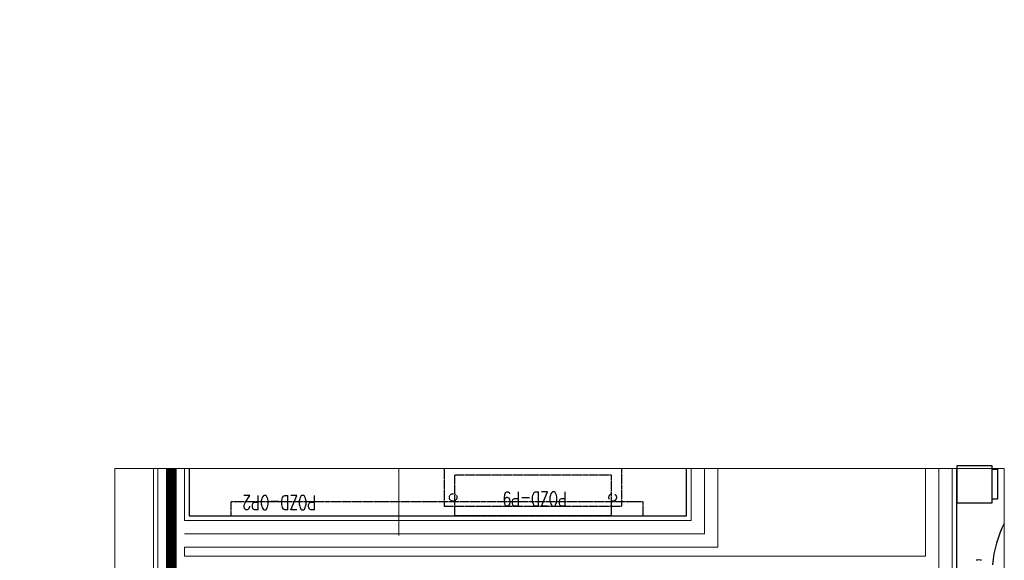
# Model space of a CAD drawing. Header units: millimetres. Extents: x -6792 to 22441, y -13430 to 4653.
# Tile 113 of 256: x -3938 to -3661, y -7933 to -7781. Entities that reach past the tile are written whole.
import ezdxf
from ezdxf import colors
from ezdxf.entities.mleader import LeaderData, LeaderLine
from ezdxf.math import Vec2, Vec3

# ---------------------------------------------------------------- set-up
doc = ezdxf.new("R2010")
doc.units = ezdxf.units.MM
for name, pattern in [('( Dashed )', [0.75, 0.5, -0.25]), ('DASHED', [19.05, 12.7, -6.35]), ('DASHED2', [0.375, 0.25, -0.125]), ('Kropki i Kreski', [6.702778, 3.527778, -1.763889, 0, -1.411111])]:
    doc.linetypes.add(name, pattern=pattern)
doc.layers.add('!!!_P_POŻ_OPISY ŚCIAN', color=7, linetype='Continuous', true_color=0xf50000)
doc.layers.add('_A_OCIEPLENIE_WNĘTRZA', color=7, linetype='BATTING', lineweight=0, true_color=0x595959)
doc.layers.add('TS_INNE_OBIEKTY', color=7, linetype='Continuous', lineweight=25, true_color=0xe60000)
for name, color, linetype, lineweight in [('_A_OPIS', 253, 'Continuous', 9), ('_A_ŚCIANY WEWNĘTRZNE', 7, 'Continuous', 13), ('drzwi', 30, 'Continuous', 20)]:
    doc.layers.add(name, color=color, linetype=linetype, lineweight=lineweight)
doc.layers.add('Wyposazenie Wew - Urzadzenia Sanitarne', color=6, linetype='Continuous')
doc.styles.add('JACEK_07', font='SIMPLEX.SHX', dxfattribs={"width": 0.7})
doc.styles.get("Standard").update_dxf_attribs({"font": 'arial.ttf'})
doc.linetypes.add('BATTING', pattern='A,0.0001,-0.1,[134,ltypeshp.shx,S=0.1,R=0,X=-0.1,Y=0],-0.2,[134,ltypeshp.shx,S=0.1,R=180,X=0.1,Y=0],-0.1', length=0.4001)

# ---------------------------------------------------------------- blocks, each defined once
blk = doc.blocks.new('_Dot')
at = {"color": 0, "linetype": 'ByBlock', "lineweight": -2}
blk.add_line((-0.5, 0), (-1, 0), dxfattribs=at)
at = {"color": 0, "linetype": 'ByBlock', "const_width": 0.5}
blk.add_lwpolyline([(-0.25, 0, 1), (0.25, 0, 1)], format="xyb", close=True, dxfattribs=at)
blk = doc.blocks.new('MERIDA TOP-TOP')
blk.add_lwpolyline([(-5.2, 0), (-5.2, -10), (5.2, -10), (5.2, 0), (-5.2, 0)])
blk.add_lwpolyline([(-4.2, -10), (4.2, -10), (4.2, -11.5), (-4.2, -11.5)], close=True)

msp = doc.modelspace()

# ---------------------------------------------------------------- linework, layer by layer
at = {"layer": '!!!_P_POŻ_OPISY ŚCIAN', "linetype": '( Dashed )', "ltscale": 50, "const_width": 3}
msp.add_lwpolyline([(-3895.234, -7907.163), (-3895.234, -8040.47)], dxfattribs=at)
msp.add_lwpolyline([(-3890.234, -7907.163), (-3890.234, -7920.47), (-3750.234, -7920.47), (-3750.234, -7907.163)])
at = {"color": 253, "linetype": 'DASHED2', "ltscale": 0.1, "true_color": 0x9e9e9e}
msp.add_lwpolyline([(-3818.484, -7907.163), (-3818.484, -7917.674), (-3768.484, -7917.674), (-3768.484, -7907.163)], dxfattribs=at)
for points in [[(-3771.484, -7920.47), (-3815.484, -7920.47), (-3815.484, -7908.942), (-3771.484, -7908.942)], [(-3762.484, -7916.47), (-3878.484, -7916.47), (-3878.484, -7920.47), (-3762.484, -7920.47)]]:
    msp.add_lwpolyline(points, close=True, dxfattribs=at)
msp.add_circle((-3815.933, -7915.253), 1.071, dxfattribs=at)
at = {"color": 253, "linetype": 'DASHED', "ltscale": 0.15, "true_color": 0x9e9e9e}
msp.add_circle((-3771.036, -7915.253), 1.071, dxfattribs=at)
msp.add_arc((-3668.019, -7935.635), 2.807, 74.8647, 105.1366)
msp.add_ellipse((-3644.234, -7936.535), major_axis=(0, -25), ratio=0.8, start_param=10.4049288, end_param=10.9004842)
at = {"layer": '_A_OCIEPLENIE_WNĘTRZA', "ltscale": 8}
for points in [[(-3895.234, -7907.163), (-3895.234, -8040.47)], [(-3891.484, -7925.47), (-3745.234, -7925.47), (-3745.234, -7907.163)], [(-3679.234, -7907.163), (-3679.234, -8171.72)]]:
    msp.add_lwpolyline(points, dxfattribs=at)
at = {"layer": '_A_ŚCIANY WEWNĘTRZNE', "ltscale": 20}
for points in [[(-3900.234, -7907.163), (-3900.234, -8040.47)], [(-3890.234, -7907.163), (-3890.234, -7920.47)], [(-3750.234, -7907.163), (-3750.234, -7920.47)], [(-3674.234, -7907.163), (-3674.234, -8170.47)], [(-3674.234, -7907.163), (-3674.234, -8170.47)], [(-3890.234, -7920.47), (-3750.234, -7920.47)]]:
    msp.add_lwpolyline(points, dxfattribs=at)
at = {"layer": '_A_ŚCIANY WEWNĘTRZNE', "color": 251, "linetype": 'Continuous'}
for points in [[(-3898.984, -7907.163), (-3898.984, -8040.47)], [(-3741.484, -7907.163), (-3741.484, -7929.22), (-3891.484, -7929.22)], [(-3891.484, -7907.163), (-3891.484, -7921.72)], [(-3748.984, -7907.163), (-3748.984, -7921.72)], [(-3682.984, -7931.72), (-3682.984, -7907.163)], [(-3675.484, -7907.163), (-3675.484, -8171.72)], [(-3891.484, -7921.72), (-3748.984, -7921.72)], [(-3891.484, -7931.72), (-3891.484, -7929.22)], [(-3891.484, -7931.72), (-3682.984, -7931.72)]]:
    msp.add_lwpolyline(points, dxfattribs=at)
at = {"layer": 'drzwi', "color": 3}
msp.add_lwpolyline([(-3911.088, -7907.163), (-3660.846, -7907.163), (-3660.846, -8194.275), (-3911.088, -8194.275)], close=True, dxfattribs=at)
at = {"layer": 'TS_INNE_OBIEKTY', "color": 4, "linetype": 'Kropki i Kreski', "lineweight": 18, "ltscale": 20}
msp.add_line((-3831.234, -8194.275), (-3831.234, -7907.163), dxfattribs=at)
at = {"layer": 'Wyposazenie Wew - Urzadzenia Sanitarne'}
msp.add_lwpolyline([(-3660.846, -8170.47), (-3674.234, -8170.47), (-3674.234, -7907.163)], dxfattribs=at)

# ---------------------------------------------------------------- block references
at = {"layer": 'Wyposazenie Wew - Urzadzenia Sanitarne', "rotation": 89.99999999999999}
msp.add_blockref('MERIDA TOP-TOP', (-3674.234, -7911.535), dxfattribs=at)

# ---------------------------------------------------------------- texts
at = {"color": 7, "char_height": 4, "attachment_point": 1, "rotation": 180, "style": 'JACEK_07'}
for s, insert, width in [('\\pi18.92;POZD-OP2', (-3835.508, -7918.697), 41.1867), ('\\pi15.4;POZD-P9', (-3768.484, -7917.674), 50)]:
    msp.add_mtext(s, dxfattribs=dict(at, insert=insert, width=width))

# ---------------------------------------------------------------- leaders
at = {"layer": '_A_OPIS', "linetype": 'ByBlock'}
ml = msp.add_multileader_mtext('Standard', dxfattribs=at)
ml.set_content('COKOLIKI PRZYŚCIENNE O WYS. OK. 7-8 CM\\PZ PŁYTEK FORMATU 60X120CM CIĘTYCH\\PWZDŁUŻ NA 7-8 NP. OPTIMUM GRAND\\PCOLOURS GRAPHITE MAT FUGA 2 MM\\PO KOLORZE ZBLIŻONYM DO\\PPŁYTKI (GRAFIT)', color=256)
ml.set_leader_properties(color=256, linetype='ByLayer', lineweight=-1)
ml.set_arrow_properties(name='DOT')
ml.build(insert=Vec2(0, 0))
ml.multileader.update_dxf_attribs({"text_left_attachment_type": 6, "text_right_attachment_type": 5, "dogleg_length": 3, "arrow_head_size": 6})
ctx = ml.context
ctx.base_point, ctx.char_height, ctx.arrow_head_size, ctx.plane_origin, ctx.plane_x_axis, ctx.plane_y_axis = Vec3(-3873.703, -7716.876), 5, 6, Vec3(-3879.024, -8264.177), Vec3(0.9999998, -0.0006295), Vec3(0.0006295, 0.9999998)
ctx.left_attachment, ctx.right_attachment, ctx.text_align_type = 6, 5, 2
notes = []
notes.append((ctx, [(0, (1, 1, 0), (-3878.717, -7716.873), (0.9999998, -0.0006295), 5.014, [(0, [(-3878.657, -7680.417)], 0, [])])]))
ctx.mtext.insert, ctx.mtext.text_direction, ctx.mtext.rotation, ctx.mtext.alignment, ctx.mtext.line_spacing_factor, ctx.mtext.flow_direction = Vec3(-3721.982, -7710.502), Vec3(0.9999998, -0.0006295), 6.2825558, 3, 1.2, 5
for ctx, leaders in notes:
    for number, flags, end, landing, length, lines in leaders:
        leader = LeaderData()
        leader.index, (leader.has_last_leader_line, leader.has_dogleg_vector, leader.attachment_direction) = number, flags
        leader.last_leader_point, leader.dogleg_vector, leader.dogleg_length = Vec3(end), Vec3(landing), length
        for number, points, colour, breaks in lines:
            line = LeaderLine()
            line.index, line.vertices, line.color, line.breaks = number, Vec3.list(points), colors.encode_raw_color(colour), breaks
            leader.lines.append(line)
        ctx.leaders.append(leader)

doc.saveas('drawing.dxf')
